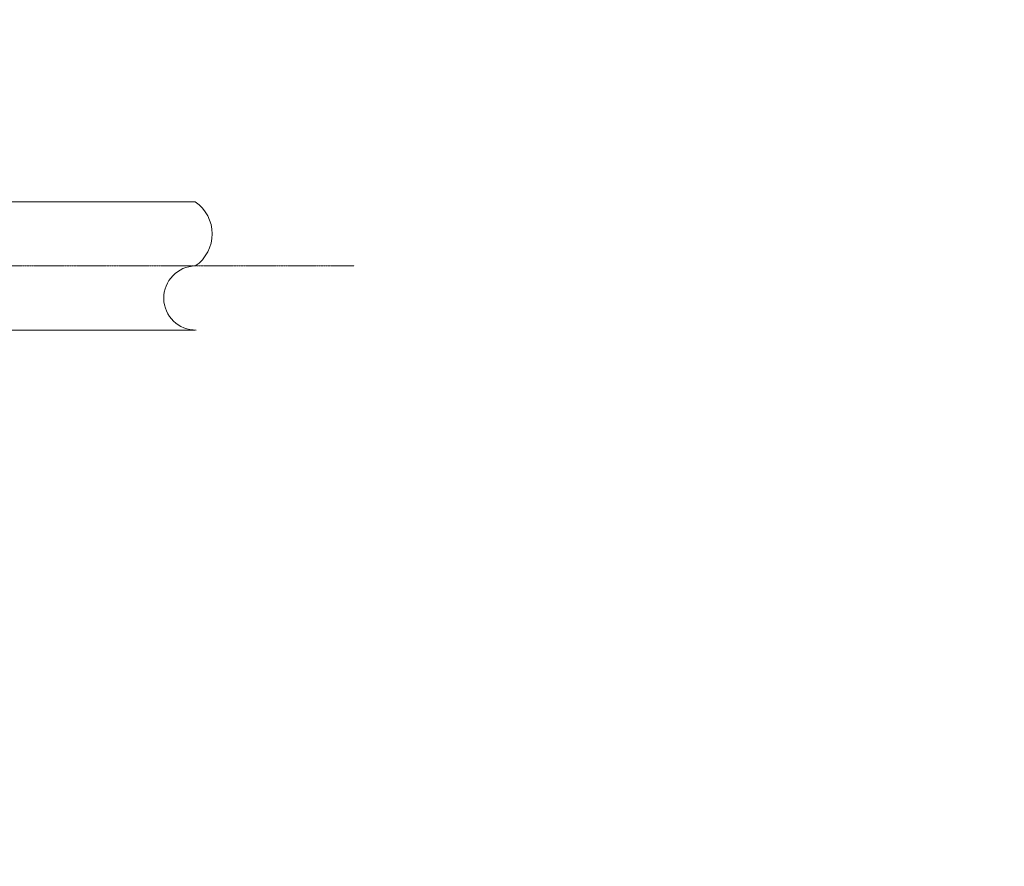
# Model space of a CAD drawing. Header units: millimetres. Extents: x 376598 to 1249954, y -318491 to -22134.
# Tile 89 of 256: x 530992 to 535597, y -91573 to -87613. Entities that reach past the tile are written whole.
import ezdxf

# ---------------------------------------------------------------- set-up
doc = ezdxf.new("R2010")
doc.units = ezdxf.units.MM
doc.linetypes.add('______5', pattern=[1100, 800, -100, 100, -100])
doc.layers.add('РАЗМЕРЫ', color=1, linetype='Continuous', lineweight=9)

msp = doc.modelspace()

# ---------------------------------------------------------------- linework, layer by layer
at = {"layer": 'РАЗМЕРЫ', "color": 1, "lineweight": 0}
for p, q in [((525082.3, -88465.1), (531813.8, -88465.1)), ((525082.3, -89065.1), (531813.8, -89065.1))]:
    msp.add_line(p, q, dxfattribs=at)
at = {"layer": 'РАЗМЕРЫ', "color": 1, "linetype": '______5', "lineweight": 0, "ltscale": 0.01}
msp.add_line((524097.3, -88765.1), (532556.9, -88765.1), dxfattribs=at)
at = {"layer": 'РАЗМЕРЫ', "color": 1, "lineweight": 0}
for centre, radius, start, end in [((531710.6, -88615.1), 182.1, 304.5244, 55.4756), ((531816.2, -88915.1), 150, 90.919, 270.919)]:
    msp.add_arc(centre, radius, start, end, dxfattribs=at)

doc.saveas('drawing.dxf')
